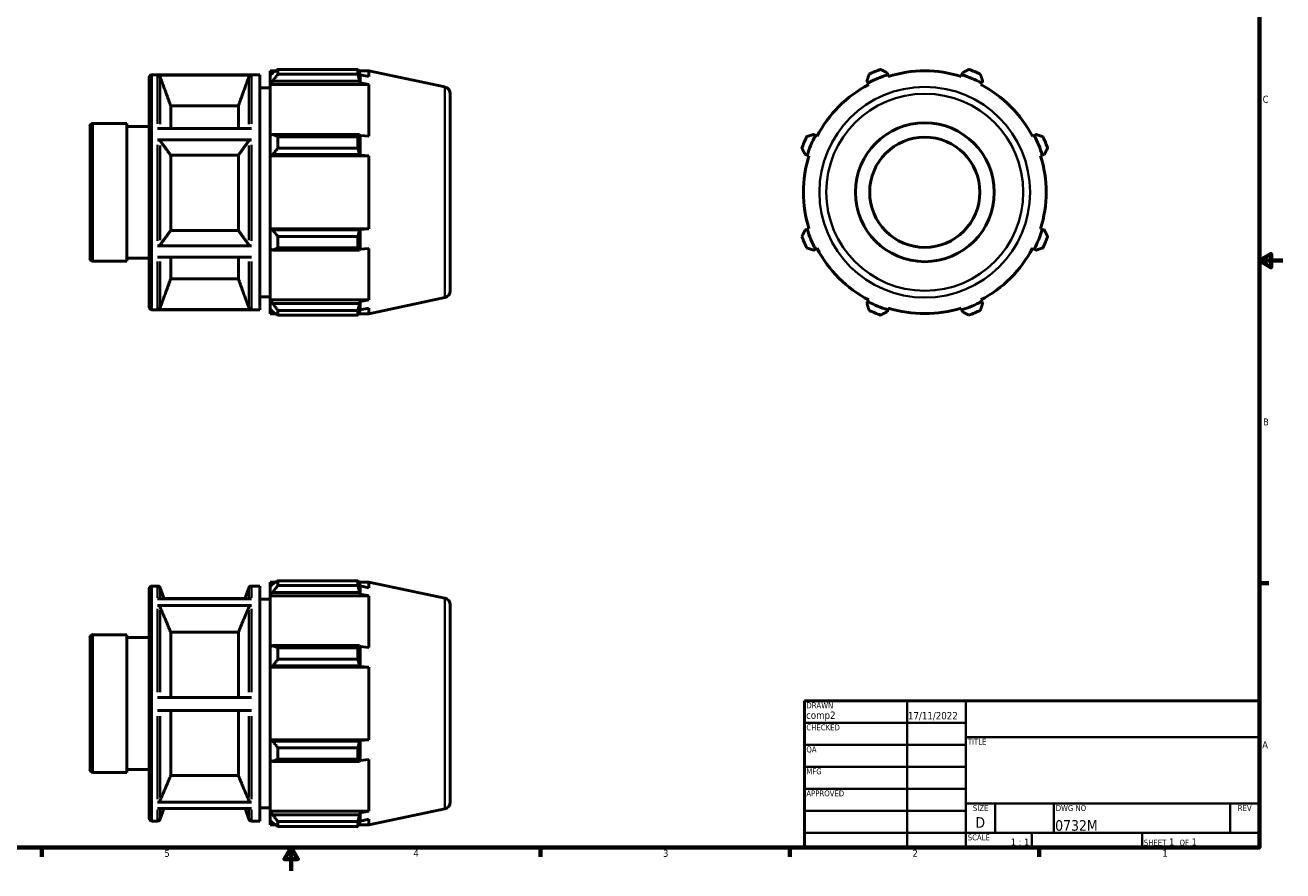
# Model space of a CAD drawing. Header units: inches. Extents: x 0.1 to 33.9, y 0.6 to 29.8.
# Tile 2 of 3: x 12.5 to 33.9, y 0.6 to 15. Entities that reach past the tile are written whole.
import ezdxf
from ezdxf.enums import TextEntityAlignment as Align

# ---------------------------------------------------------------- set-up
doc = ezdxf.new("R2010")
doc.units = ezdxf.units.IN
doc.header["$MEASUREMENT"] = 0
for name, color, linetype, lineweight in [('Border (ANSI)', 7, 'Continuous', 70), ('Title (ANSI)', 7, 'Continuous', 50), ('Visible (ANSI)', 7, 'Continuous', 50), ('Visible Narrow (ANSI)', 7, 'Continuous', 35)]:
    doc.layers.add(name, color=color, linetype=linetype, lineweight=lineweight)
doc.styles.add('Note Text (ANSI)', font='tahoma.ttf')
doc.styles.add('Text Style30', font='tahoma.ttf')
doc.styles.add('Text Style38', font='tahoma.ttf')
doc.styles.add('Text Style39', font='tahoma.ttf')

# ---------------------------------------------------------------- blocks, each defined once
blk = doc.blocks.new('Borders Default Border')
at = {"layer": 'Border (ANSI)'}
for p, q in [((33.5, 5.5), (33.66, 5.5)), ((12.75, 1), (12.75, 0.84)), ((21.25, 1), (21.25, 0.84)), ((25.5, 1), (25.5, 0.84)), ((29.75, 1), (29.75, 0.84))]:
    blk.add_line(p, q, dxfattribs=at)
at = {"layer": 'Border (ANSI)', "flags": 128}
for points in [[(0.5, 1), (0.5, 21), (33.5, 21), (33.5, 1), (0.5, 1)], [(33.9, 11), (33.5, 11), (33.7, 11.115), (33.7, 10.885), (33.5, 11)], [(17, 0.6), (17, 1), (16.885, 0.8), (17.115, 0.8), (17, 1)]]:
    blk.add_lwpolyline(points, dxfattribs=at)
at = {"layer": 'Border (ANSI)', "char_height": 0.12, "attachment_point": 7, "style": 'Note Text (ANSI)'}
for s, insert in [('C', (33.556, 13.688)), ('B', (33.563, 8.19)), ('A', (33.549, 2.69)), ('5', (14.84, 0.837)), ('4', (19.083, 0.84)), ('3', (23.338, 0.837)), ('2', (27.589, 0.84)), ('1', (31.848, 0.84))]:
    blk.add_mtext(s, dxfattribs=dict(at, insert=insert))
blk = doc.blocks.new('Title Blocks ANSI - Large')
at = {"layer": 'Title (ANSI)'}
for p, q in [((5, 7.45), (5, 4.95)), ((12.75, 7.45), (5, 7.45)), ((12.75, 4.95), (12.75, 7.45)), ((5, 4.95), (12.75, 4.95))]:
    blk.add_line(p, q, dxfattribs=at)
at = {"layer": 'Title (ANSI)', "lineweight": 35}
for p, q in [((6.75, 4.95), (6.75, 7.45)), ((7.75, 4.95), (7.75, 7.45)), ((5, 7.075), (7.75, 7.075)), ((5, 6.7), (7.75, 6.7)), ((7.75, 6.83), (12.75, 6.83)), ((5, 6.325), (7.75, 6.325)), ((5, 5.95), (7.75, 5.95)), ((5, 5.575), (7.75, 5.575)), ((12.75, 5.7), (7.75, 5.7)), ((8.25, 5.2), (8.25, 5.7)), ((9.25, 5.2), (9.25, 5.7)), ((12.25, 5.2), (12.25, 5.7)), ((7.75, 5.2), (5, 5.2)), ((12.75, 5.2), (7.75, 5.2)), ((8.87, 5.2), (8.87, 4.95)), ((10.75, 5.2), (10.75, 4.95))]:
    blk.add_line(p, q, dxfattribs=at)
at = {"layer": 'Title (ANSI)', "style": 'Text Style38'}
for s, p in [('DRAWN', (5.03, 7.42)), ('CHECKED', (5.03, 7.045)), ('QA', (5.03, 6.67)), ('TITLE', (7.78, 6.8)), ('MFG', (5.03, 6.295)), ('APPROVED', (5.03, 5.92)), ('DWG NO', (9.28, 5.67)), ('SCALE', (7.78, 5.17))]:
    blk.add_text(s, height=0.1, dxfattribs=at).set_placement(p, align=Align.TOP_LEFT)
for s, p in [('SIZE', (8, 5.67)), ('REV', (12.5, 5.67))]:
    blk.add_text(s, height=0.1, dxfattribs=at).set_placement(p, align=Align.TOP_CENTER)
at = {"layer": 'Title (ANSI)', "insert": (10.78, 4.98), "char_height": 0.12, "attachment_point": 7, "style": 'Note Text (ANSI)'}
blk.add_mtext('\\fTahoma|b0|i0;\\H0.1000;SHEET\\fTahoma|b0|i0;\\H0.1200; 1  \\fTahoma|b0|i0;\\H0.1000;OF\\fTahoma|b0|i0;\\H0.1200; 1 ', dxfattribs=at)
at = {"layer": 'Title (ANSI)'}
for tag, p, height, style in [('AUTHOR_001', (5.025, 7.14), 0.125, 'Text Style39'), ('CREATION_DATE_001', (6.761, 7.132), 0.125, 'Text Style39'), ('Sheet_Size_001', (7.911, 5.285), 0.18, 'Text Style30'), ('PART_NUMBER_001', (9.27, 5.234), 0.18, 'Text Style30'), ('Initial_View_Scale_001', (8.512, 4.98), 0.12, 'Note Text (ANSI)')]:
    blk.add_attdef(tag, p, '', height=height, dxfattribs=dict(at, style=style))
at = {"layer": 'Title (ANSI)', "style": 'Text Style39'}
for tag, p in [('COMPANY', (10.25, 7.14)), ('REVISION_NUMBER', (12.5, 5.375))]:
    blk.add_attdef(tag, text='', height=0.125, dxfattribs=at).set_placement(p, align=Align.MIDDLE_CENTER)
for tag, p in [('CHECKED_BY', (5.03, 6.73)), ('CHECKED_DATE', (6.78, 6.73)), ('MFG_APPROVED_BY', (5.03, 5.98)), ('MFG_APPROVED_DATE', (6.78, 5.98)), ('ENG_APPROVED_BY', (5.03, 5.605)), ('ENG_APPROVAL_DATE', (6.78, 5.605))]:
    blk.add_attdef(tag, text='', height=0.125, dxfattribs=at).set_placement(p, align=Align.BOTTOM_LEFT)
at = {"layer": 'Title (ANSI)', "style": 'Text Style30'}
blk.add_attdef('TITLE', text='', height=0.18, dxfattribs=at).set_placement((7.78, 6.223), align=Align.MIDDLE_LEFT)

msp = doc.modelspace()

# ---------------------------------------------------------------- linework, layer by layer
at = {"layer": 'Visible (ANSI)'}
for p, q in [((14.628, 14.167), (16.466, 14.167)), ((16.324, 14.163), (14.723, 14.163)), ((16.466, 10.162), (16.466, 14.167)), ((16.642, 14.234), (16.642, 14.159)), ((16.642, 14.234), (16.737, 14.234)), ((16.686, 14.202), (16.642, 14.159)), ((16.642, 14.02), (16.642, 14.159)), ((16.775, 14.258), (16.775, 14.178)), ((16.775, 14.258), (18.137, 14.258)), ((18.137, 14.178), (16.775, 14.178)), ((18.137, 14.178), (18.137, 14.258)), ((18.149, 14.234), (18.326, 14.234)), ((18.177, 14.168), (18.165, 14.202)), ((18.177, 14.028), (18.177, 14.168)), ((18.326, 14.138), (18.177, 14.168)), ((19.618, 13.959), (18.326, 14.234)), ((18.326, 14.138), (18.326, 14.234)), ((27.166, 14.168), (27.155, 14.202)), ((27.175, 14.138), (27.166, 14.168)), ((28.429, 14.168), (28.42, 14.138)), ((28.44, 14.202), (28.429, 14.168)), ((14.581, 10.209), (14.581, 14.12)), ((16.466, 13.945), (16.642, 13.945)), ((16.642, 14.02), (16.686, 14.059)), ((16.642, 14), (16.642, 14.02)), ((16.642, 14), (16.642, 13.13)), ((16.642, 14), (18.326, 14)), ((16.686, 14.059), (18.165, 14.059)), ((18.165, 14.059), (18.177, 14.028)), ((18.177, 14.028), (18.326, 14)), ((18.326, 13.12), (18.326, 14)), ((26.811, 14.059), (26.827, 14.028)), ((26.827, 14.028), (26.842, 14)), ((28.753, 14), (28.768, 14.028)), ((28.768, 14.028), (28.784, 14.059)), ((19.712, 13.843), (19.712, 10.486)), ((14.947, 13.252), (14.947, 13.638)), ((16.1, 13.638), (14.947, 13.638)), ((16.1, 13.252), (16.1, 13.638)), ((13.572, 11.038), (13.572, 13.291)), ((13.619, 13.338), (14.202, 13.338)), ((14.202, 10.991), (14.202, 13.338)), ((14.202, 13.288), (14.581, 13.288)), ((14.723, 13.252), (16.324, 13.252)), ((16.686, 13.151), (16.642, 13.13)), ((16.642, 12.793), (16.642, 13.13)), ((18.165, 13.151), (16.686, 13.151)), ((16.775, 13.112), (16.775, 12.918)), ((16.775, 13.112), (18.137, 13.112)), ((18.137, 12.918), (18.137, 13.112)), ((18.177, 13.135), (18.165, 13.151)), ((18.177, 12.796), (18.177, 13.135)), ((18.326, 13.12), (18.177, 13.135)), ((25.934, 13.135), (25.903, 13.151)), ((25.962, 13.12), (25.934, 13.135)), ((29.661, 13.135), (29.633, 13.12)), ((29.692, 13.151), (29.661, 13.135)), ((16.324, 13.059), (14.723, 13.059)), ((18.137, 12.918), (16.775, 12.918)), ((14.947, 11.514), (14.947, 12.796)), ((16.1, 12.796), (14.947, 12.796)), ((16.1, 11.514), (16.1, 12.796)), ((16.642, 12.793), (16.686, 12.807)), ((16.642, 12.787), (16.642, 12.793)), ((16.642, 12.787), (16.642, 11.542)), ((16.642, 12.787), (18.326, 12.787)), ((16.686, 12.807), (18.165, 12.807)), ((18.165, 12.807), (18.177, 12.796)), ((18.177, 12.796), (18.326, 12.787)), ((18.326, 11.542), (18.326, 12.787)), ((25.76, 12.807), (25.794, 12.796)), ((25.794, 12.796), (25.824, 12.787)), ((29.771, 12.787), (29.801, 12.796)), ((29.801, 12.796), (29.835, 12.807)), ((14.947, 11.514), (16.1, 11.514)), ((16.642, 11.536), (16.642, 11.542)), ((16.642, 11.542), (18.326, 11.542)), ((16.686, 11.522), (16.642, 11.536)), ((16.642, 11.199), (16.642, 11.536)), ((18.165, 11.522), (16.686, 11.522)), ((16.775, 11.411), (16.775, 11.217)), ((16.775, 11.411), (18.137, 11.411)), ((18.137, 11.217), (18.137, 11.411)), ((18.177, 11.533), (18.165, 11.522)), ((18.326, 11.542), (18.177, 11.533)), ((18.177, 11.194), (18.177, 11.533)), ((25.794, 11.533), (25.76, 11.522)), ((25.824, 11.542), (25.794, 11.533)), ((29.801, 11.533), (29.771, 11.542)), ((29.835, 11.522), (29.801, 11.533)), ((14.723, 11.252), (16.324, 11.252)), ((16.642, 11.199), (16.686, 11.178)), ((16.642, 11.199), (16.642, 10.329)), ((16.686, 11.178), (18.165, 11.178)), ((18.137, 11.217), (16.775, 11.217)), ((18.165, 11.178), (18.177, 11.194)), ((18.177, 11.194), (18.326, 11.209)), ((18.326, 10.329), (18.326, 11.209)), ((25.903, 11.178), (25.934, 11.194)), ((25.934, 11.194), (25.962, 11.209)), ((29.633, 11.209), (29.661, 11.194)), ((29.661, 11.194), (29.692, 11.178)), ((13.619, 10.991), (14.202, 10.991)), ((14.202, 11.041), (14.581, 11.041)), ((16.324, 11.06), (14.723, 11.06)), ((14.947, 10.689), (14.947, 11.06)), ((16.1, 10.689), (16.1, 11.06)), ((14.947, 10.689), (16.1, 10.689)), ((16.466, 10.385), (16.642, 10.385)), ((16.642, 10.309), (16.642, 10.329)), ((16.642, 10.329), (18.326, 10.329)), ((16.686, 10.27), (16.642, 10.309)), ((16.642, 10.17), (16.642, 10.309)), ((18.177, 10.301), (18.165, 10.27)), ((18.326, 10.329), (18.177, 10.301)), ((18.177, 10.161), (18.177, 10.301)), ((19.618, 10.37), (18.326, 10.095)), ((26.827, 10.301), (26.811, 10.27)), ((26.842, 10.329), (26.827, 10.301)), ((28.768, 10.301), (28.753, 10.329)), ((28.784, 10.27), (28.768, 10.301)), ((14.628, 10.162), (16.466, 10.162)), ((14.723, 10.165), (16.324, 10.165)), ((16.642, 10.17), (16.686, 10.127)), ((16.642, 10.17), (16.642, 10.095)), ((16.642, 10.095), (16.737, 10.095)), ((18.165, 10.27), (16.686, 10.27)), ((16.775, 10.151), (16.775, 10.071)), ((16.775, 10.151), (18.137, 10.151)), ((18.137, 10.071), (18.137, 10.151)), ((18.149, 10.095), (18.326, 10.095)), ((18.165, 10.127), (18.177, 10.161)), ((18.177, 10.161), (18.326, 10.191)), ((18.326, 10.095), (18.326, 10.191)), ((27.155, 10.127), (27.166, 10.161)), ((27.166, 10.161), (27.175, 10.191)), ((28.42, 10.191), (28.429, 10.161)), ((28.429, 10.161), (28.44, 10.127)), ((18.137, 10.071), (16.775, 10.071)), ((14.581, 1.497), (14.581, 5.407)), ((14.628, 5.454), (14.723, 5.454)), ((14.836, 5.234), (14.767, 5.423)), ((16.211, 5.234), (16.28, 5.423)), ((16.324, 5.454), (16.466, 5.454)), ((16.466, 1.449), (16.466, 5.454)), ((16.642, 5.521), (16.642, 5.446)), ((16.642, 5.521), (16.737, 5.521)), ((16.686, 5.489), (16.642, 5.446)), ((16.642, 5.307), (16.642, 5.446)), ((16.775, 5.545), (16.775, 5.465)), ((16.775, 5.545), (18.137, 5.545)), ((18.137, 5.465), (16.775, 5.465)), ((18.137, 5.465), (18.137, 5.545)), ((18.149, 5.521), (18.326, 5.521)), ((18.177, 5.455), (18.165, 5.489)), ((18.177, 5.315), (18.177, 5.455)), ((18.326, 5.425), (18.177, 5.455)), ((19.618, 5.246), (18.326, 5.521)), ((18.326, 5.425), (18.326, 5.521)), ((14.723, 5.234), (16.324, 5.234)), ((16.214, 5.244), (14.833, 5.244)), ((16.466, 5.232), (16.642, 5.232)), ((16.642, 5.307), (16.686, 5.346)), ((16.642, 5.287), (16.642, 5.307)), ((16.642, 5.287), (16.642, 4.417)), ((16.642, 5.287), (18.326, 5.287)), ((16.686, 5.346), (18.165, 5.346)), ((18.165, 5.346), (18.177, 5.315)), ((18.177, 5.315), (18.326, 5.287)), ((18.326, 4.407), (18.326, 5.287)), ((16.324, 5.122), (14.723, 5.122)), ((19.712, 5.131), (19.712, 1.773)), ((13.572, 2.326), (13.572, 4.578)), ((13.619, 4.625), (14.202, 4.625)), ((14.202, 2.278), (14.202, 4.625)), ((14.202, 4.575), (14.581, 4.575)), ((14.947, 3.553), (14.947, 4.667)), ((16.1, 4.667), (14.947, 4.667)), ((16.1, 3.553), (16.1, 4.667)), ((16.686, 4.438), (16.642, 4.417)), ((16.642, 4.081), (16.642, 4.417)), ((18.165, 4.438), (16.686, 4.438)), ((16.775, 4.399), (16.775, 4.205)), ((16.775, 4.399), (18.137, 4.399)), ((18.137, 4.205), (18.137, 4.399)), ((18.177, 4.422), (18.165, 4.438)), ((18.177, 4.083), (18.177, 4.422)), ((18.326, 4.407), (18.177, 4.422)), ((16.642, 4.081), (16.686, 4.094)), ((16.642, 4.074), (16.642, 4.081)), ((16.642, 4.074), (16.642, 2.83)), ((16.642, 4.074), (18.326, 4.074)), ((16.686, 4.094), (18.165, 4.094)), ((18.137, 4.205), (16.775, 4.205)), ((18.165, 4.094), (18.177, 4.083)), ((18.177, 4.083), (18.326, 4.074)), ((18.326, 2.83), (18.326, 4.074)), ((14.723, 3.553), (16.324, 3.553)), ((16.324, 3.33), (14.723, 3.33)), ((14.947, 2.224), (14.947, 3.33)), ((16.1, 2.224), (16.1, 3.33)), ((16.642, 2.823), (16.642, 2.83)), ((16.642, 2.83), (18.326, 2.83)), ((16.686, 2.809), (16.642, 2.823)), ((16.642, 2.486), (16.642, 2.823)), ((18.165, 2.809), (16.686, 2.809)), ((18.177, 2.82), (18.165, 2.809)), ((18.326, 2.83), (18.177, 2.82)), ((18.177, 2.482), (18.177, 2.82)), ((16.775, 2.698), (16.775, 2.504)), ((16.775, 2.698), (18.137, 2.698)), ((18.137, 2.504), (18.137, 2.698)), ((16.642, 2.486), (16.686, 2.465)), ((16.642, 2.486), (16.642, 1.616)), ((16.686, 2.465), (18.165, 2.465)), ((18.137, 2.504), (16.775, 2.504)), ((18.165, 2.465), (18.177, 2.482)), ((18.177, 2.482), (18.326, 2.496)), ((18.326, 1.616), (18.326, 2.496)), ((13.619, 2.278), (14.202, 2.278)), ((14.202, 2.328), (14.581, 2.328)), ((14.947, 2.224), (16.1, 2.224)), ((14.723, 1.77), (16.324, 1.77)), ((16.324, 1.66), (14.723, 1.66)), ((14.833, 1.66), (14.767, 1.48)), ((16.214, 1.66), (16.28, 1.48)), ((16.466, 1.672), (16.642, 1.672)), ((16.642, 1.597), (16.642, 1.616)), ((16.642, 1.616), (18.326, 1.616)), ((16.686, 1.557), (16.642, 1.597)), ((16.642, 1.457), (16.642, 1.597)), ((18.165, 1.557), (16.686, 1.557)), ((18.177, 1.588), (18.165, 1.557)), ((18.326, 1.616), (18.177, 1.588)), ((18.177, 1.448), (18.177, 1.588)), ((19.618, 1.657), (18.326, 1.383)), ((14.628, 1.449), (14.723, 1.449)), ((16.324, 1.449), (16.466, 1.449)), ((16.642, 1.457), (16.686, 1.415)), ((16.642, 1.457), (16.642, 1.383)), ((16.642, 1.383), (16.737, 1.383)), ((16.775, 1.439), (16.775, 1.358)), ((16.775, 1.439), (18.137, 1.439)), ((18.137, 1.358), (16.775, 1.358)), ((18.137, 1.358), (18.137, 1.439)), ((18.149, 1.383), (18.326, 1.383)), ((18.165, 1.415), (18.177, 1.448)), ((18.177, 1.448), (18.326, 1.478)), ((18.326, 1.383), (18.326, 1.478))]:
    msp.add_line(p, q, dxfattribs=at)
for radius in [1.183, 0.939]:
    msp.add_circle((27.798, 12.165), radius, dxfattribs=at)
for centre, radius, start, end in [((14.628, 14.12), 0.0473, 90, 180), ((27.798, 12.165), 2.101, 107.5, 117.5), ((27.798, 12.165), 2.225, 109.792, 115.208), ((27.798, 12.165), 2.069, 72.5, 107.5), ((27.798, 12.165), 2.101, 62.5, 72.5), ((27.798, 12.165), 2.225, 64.792, 70.208), ((19.594, 13.843), 0.118, 0, 78), ((27.798, 12.165), 2.069, 117.5, 152.5), ((27.798, 12.165), 2.069, 27.5, 62.5), ((13.619, 13.291), 0.0473, 90, 180), ((27.798, 12.165), 2.225, 154.792, 160.208), ((27.798, 12.165), 2.101, 152.5, 162.5), ((27.798, 12.165), 2.101, 17.5, 27.5), ((27.798, 12.165), 2.225, 19.792, 25.208), ((27.798, 12.165), 2.069, 162.5, 197.5), ((27.798, 12.165), 2.069, 342.5, 17.5), ((27.798, 12.165), 2.225, 199.792, 205.208), ((27.798, 12.165), 2.101, 197.5, 207.5), ((27.798, 12.165), 2.101, 332.5, 342.5), ((27.798, 12.165), 2.225, 334.792, 340.208), ((27.798, 12.165), 2.069, 207.5, 242.5), ((27.798, 12.165), 2.069, 297.5, 332.5), ((13.619, 11.038), 0.0473, 180, 270), ((19.594, 10.486), 0.118, 282, 0), ((27.798, 12.165), 2.101, 242.5, 252.5), ((27.798, 12.165), 2.101, 287.5, 297.5), ((14.628, 10.209), 0.0473, 180, 270), ((27.798, 12.165), 2.225, 244.792, 250.208), ((27.798, 12.165), 2.069, 252.5, 287.5), ((27.798, 12.165), 2.225, 289.792, 295.208), ((14.628, 5.407), 0.0473, 90, 180), ((14.723, 5.407), 0.0473, 20, 90), ((16.324, 5.407), 0.0473, 90, 160), ((19.594, 5.131), 0.118, 0, 78), ((13.619, 4.578), 0.0473, 90, 180), ((13.619, 2.326), 0.0473, 180, 270), ((19.594, 1.773), 0.118, 282, 0), ((14.628, 1.497), 0.0473, 180, 270), ((14.723, 1.497), 0.0473, 270, 340), ((16.324, 1.497), 0.0473, 200, 270)]:
    msp.add_arc(centre, radius, start, end, dxfattribs=at)
for points, knots in [([(14.723, 14.163), (14.729, 14.163), (14.736, 14.162), (14.746, 14.157), (14.752, 14.154), (14.76, 14.145), (14.764, 14.139), (14.767, 14.133), (14.767, 14.133), (14.767, 14.132)], [0, 0, 0, 0, 0.0444976, 0.0444976, 0.0890373, 0.0890373, 0.1335866, 0.1335866, 0.1387528, 0.1387528, 0.1387528, 0.1387528]), ([(16.28, 14.132), (16.28, 14.133), (16.28, 14.133), (16.283, 14.139), (16.287, 14.145), (16.295, 14.154), (16.301, 14.157), (16.311, 14.162), (16.318, 14.163), (16.324, 14.163)], [0.5739862, 0.5739862, 0.5739862, 0.5739862, 0.5791741, 0.5791741, 0.6237447, 0.6237447, 0.6682631, 0.6682631, 0.7127393, 0.7127393, 0.7127393, 0.7127393]), ([(14.723, 13.059), (14.729, 13.059), (14.736, 13.058), (14.746, 13.056), (14.752, 13.054), (14.76, 13.05), (14.764, 13.047), (14.767, 13.044), (14.767, 13.043), (14.767, 13.043)], [0, 0, 0, 0, 0.0444976, 0.0444976, 0.0890373, 0.0890373, 0.1335866, 0.1335866, 0.1387528, 0.1387528, 0.1387528, 0.1387528]), ([(16.28, 13.043), (16.28, 13.043), (16.28, 13.044), (16.283, 13.047), (16.287, 13.05), (16.295, 13.054), (16.301, 13.056), (16.311, 13.058), (16.318, 13.059), (16.324, 13.059)], [0.5739862, 0.5739862, 0.5739862, 0.5739862, 0.5791741, 0.5791741, 0.6237447, 0.6237447, 0.6682631, 0.6682631, 0.7127393, 0.7127393, 0.7127393, 0.7127393]), ([(14.767, 11.267), (14.767, 11.267), (14.767, 11.267), (14.764, 11.264), (14.76, 11.261), (14.752, 11.257), (14.746, 11.255), (14.736, 11.253), (14.729, 11.252), (14.723, 11.252)], [0.5737989, 0.5737989, 0.5737989, 0.5737989, 0.5789589, 0.5789589, 0.6234936, 0.6234936, 0.6680217, 0.6680217, 0.7125209, 0.7125209, 0.7125209, 0.7125209]), ([(16.324, 11.252), (16.318, 11.252), (16.311, 11.253), (16.301, 11.255), (16.295, 11.257), (16.287, 11.261), (16.283, 11.264), (16.28, 11.267), (16.28, 11.267), (16.28, 11.267)], [0, 0, 0, 0, 0.0444846, 0.0444846, 0.0889981, 0.0889981, 0.1335474, 0.1335474, 0.1387223, 0.1387223, 0.1387223, 0.1387223]), ([(14.767, 10.196), (14.767, 10.195), (14.767, 10.194), (14.764, 10.188), (14.76, 10.183), (14.752, 10.174), (14.746, 10.17), (14.736, 10.166), (14.729, 10.165), (14.723, 10.165)], [0.5737989, 0.5737989, 0.5737989, 0.5737989, 0.5789589, 0.5789589, 0.6234936, 0.6234936, 0.6680217, 0.6680217, 0.7125209, 0.7125209, 0.7125209, 0.7125209]), ([(16.324, 10.165), (16.318, 10.165), (16.311, 10.166), (16.301, 10.17), (16.295, 10.174), (16.287, 10.183), (16.283, 10.188), (16.28, 10.194), (16.28, 10.195), (16.28, 10.196)], [0, 0, 0, 0, 0.0444846, 0.0444846, 0.0889981, 0.0889981, 0.1335474, 0.1335474, 0.1387223, 0.1387223, 0.1387223, 0.1387223]), ([(14.723, 5.122), (14.729, 5.122), (14.736, 5.121), (14.746, 5.117), (14.752, 5.113), (14.76, 5.106), (14.764, 5.101), (14.767, 5.096), (14.767, 5.095), (14.767, 5.095)], [0, 0, 0, 0, 0.0444976, 0.0444976, 0.0890373, 0.0890373, 0.1335866, 0.1335866, 0.1387528, 0.1387528, 0.1387528, 0.1387528]), ([(16.28, 5.095), (16.28, 5.095), (16.28, 5.096), (16.283, 5.101), (16.287, 5.106), (16.295, 5.113), (16.301, 5.117), (16.311, 5.121), (16.318, 5.122), (16.324, 5.122)], [0.5739862, 0.5739862, 0.5739862, 0.5739862, 0.5791741, 0.5791741, 0.6237447, 0.6237447, 0.6682631, 0.6682631, 0.7127393, 0.7127393, 0.7127393, 0.7127393]), ([(14.767, 1.797), (14.767, 1.797), (14.767, 1.796), (14.764, 1.791), (14.76, 1.786), (14.752, 1.779), (14.746, 1.775), (14.736, 1.771), (14.729, 1.77), (14.723, 1.77)], [0.5737989, 0.5737989, 0.5737989, 0.5737989, 0.5789589, 0.5789589, 0.6234936, 0.6234936, 0.6680217, 0.6680217, 0.7125209, 0.7125209, 0.7125209, 0.7125209]), ([(16.324, 1.77), (16.318, 1.77), (16.311, 1.771), (16.301, 1.775), (16.295, 1.779), (16.287, 1.786), (16.283, 1.791), (16.28, 1.796), (16.28, 1.797), (16.28, 1.797)], [0, 0, 0, 0, 0.0444846, 0.0444846, 0.0889981, 0.0889981, 0.1335474, 0.1335474, 0.1387223, 0.1387223, 0.1387223, 0.1387223])]:
    msp.add_open_spline(points, degree=3, knots=knots, dxfattribs=at)
for points, weights in [([(16.775, 14.258), (16.729, 14.229), (16.686, 14.202)], [1.01276905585, 1.00921072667, 1.00484394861]), ([(16.686, 14.059), (16.729, 14.117), (16.775, 14.178)], [1.00484394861, 1.00921072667, 1.01276905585]), ([(18.137, 14.258), (18.152, 14.229), (18.165, 14.202)], [1, 1.00057919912, 1.00034146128]), ([(18.165, 14.059), (18.152, 14.117), (18.137, 14.178)], [1.00034146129, 1.00057919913, 1]), ([(26.811, 14.059), (26.83, 14.117), (26.85, 14.178)], [1.00034146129, 1.00057919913, 1]), ([(27.044, 14.258), (27.101, 14.229), (27.155, 14.202)], [1, 1.00057919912, 1.00034146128]), ([(28.44, 14.202), (28.494, 14.229), (28.551, 14.258)], [1.00034146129, 1.00057919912, 1]), ([(28.745, 14.178), (28.765, 14.117), (28.784, 14.059)], [1, 1.00057919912, 1.00034146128]), ([(14.947, 13.638), (14.87, 13.85), (14.767, 14.132)], [1, 1.01097191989, 1.00112997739]), ([(16.28, 14.132), (16.177, 13.85), (16.1, 13.638)], [1.00112997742, 1.01097192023, 1]), ([(16.775, 13.112), (16.729, 13.132), (16.686, 13.151)], [1.01276905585, 1.00921072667, 1.00484394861]), ([(18.137, 13.112), (18.152, 13.132), (18.165, 13.151)], [1, 1.00057919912, 1.00034146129]), ([(25.784, 13.112), (25.845, 13.132), (25.903, 13.151)], [1, 1.00057919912, 1.00034146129]), ([(29.692, 13.151), (29.75, 13.132), (29.811, 13.112)], [1.00034146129, 1.00057919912, 1]), ([(14.947, 12.796), (14.87, 12.902), (14.767, 13.043)], [1, 1.01097191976, 1.00112997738]), ([(16.28, 13.043), (16.177, 12.902), (16.1, 12.796)], [1.0011299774, 1.01097191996, 1]), ([(16.686, 12.807), (16.729, 12.861), (16.775, 12.918)], [1.00484394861, 1.00921072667, 1.01276905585]), ([(18.165, 12.807), (18.152, 12.861), (18.137, 12.918)], [1.00034146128, 1.00057919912, 1]), ([(25.76, 12.807), (25.733, 12.861), (25.704, 12.918)], [1.00034146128, 1.00057919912, 1]), ([(29.891, 12.918), (29.862, 12.861), (29.835, 12.807)], [1, 1.00057919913, 1.00034146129]), ([(14.767, 11.267), (14.87, 11.408), (14.947, 11.514)], [1.00112839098, 1.01095415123, 1]), ([(16.1, 11.514), (16.177, 11.408), (16.28, 11.267)], [1, 1.01095415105, 1.00112839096]), ([(16.775, 11.411), (16.729, 11.468), (16.686, 11.522)], [1.01276905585, 1.00921072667, 1.00484394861]), ([(18.137, 11.411), (18.152, 11.468), (18.165, 11.522)], [1, 1.00057919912, 1.00034146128]), ([(25.704, 11.411), (25.733, 11.468), (25.76, 11.522)], [1, 1.00057919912, 1.00034146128]), ([(29.835, 11.522), (29.862, 11.468), (29.891, 11.411)], [1.00034146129, 1.00057919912, 1]), ([(16.686, 11.178), (16.729, 11.197), (16.775, 11.217)], [1.00484394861, 1.00921072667, 1.01276905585]), ([(18.165, 11.178), (18.152, 11.197), (18.137, 11.217)], [1.00034146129, 1.00057919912, 1]), ([(25.903, 11.178), (25.845, 11.197), (25.784, 11.217)], [1.00034146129, 1.00057919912, 1]), ([(29.811, 11.217), (29.75, 11.197), (29.692, 11.178)], [1, 1.00057919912, 1.00034146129]), ([(14.767, 10.196), (14.87, 10.478), (14.947, 10.689)], [1.00112839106, 1.01095415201, 1]), ([(16.1, 10.689), (16.177, 10.478), (16.28, 10.196)], [1, 1.01095415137, 1.00112839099]), ([(16.775, 10.151), (16.729, 10.212), (16.686, 10.27)], [1.01276905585, 1.00921072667, 1.00484394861]), ([(16.686, 10.127), (16.729, 10.1), (16.775, 10.071)], [1.00484394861, 1.00921072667, 1.01276905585]), ([(18.137, 10.151), (18.152, 10.212), (18.165, 10.27)], [1, 1.00057919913, 1.00034146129]), ([(18.165, 10.127), (18.152, 10.1), (18.137, 10.071)], [1.00034146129, 1.00057919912, 1]), ([(26.85, 10.151), (26.83, 10.212), (26.811, 10.27)], [1, 1.00057919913, 1.00034146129]), ([(27.155, 10.127), (27.101, 10.1), (27.044, 10.071)], [1.00034146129, 1.00057919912, 1]), ([(28.551, 10.071), (28.494, 10.1), (28.44, 10.127)], [1, 1.00057919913, 1.00034146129]), ([(28.784, 10.27), (28.765, 10.212), (28.745, 10.151)], [1.00034146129, 1.00057919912, 1]), ([(16.775, 5.545), (16.729, 5.517), (16.686, 5.489)], [1.01276905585, 1.00921072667, 1.00484394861]), ([(16.686, 5.346), (16.729, 5.404), (16.775, 5.465)], [1.00484394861, 1.00921072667, 1.01276905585]), ([(18.137, 5.545), (18.152, 5.517), (18.165, 5.489)], [1, 1.00057919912, 1.00034146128]), ([(18.165, 5.346), (18.152, 5.404), (18.137, 5.465)], [1.00034146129, 1.00057919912, 1]), ([(14.947, 4.667), (14.87, 4.851), (14.767, 5.095)], [1, 1.01097192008, 1.00112997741]), ([(16.28, 5.095), (16.177, 4.851), (16.1, 4.667)], [1.0011299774, 1.01097191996, 1]), ([(16.775, 4.399), (16.729, 4.419), (16.686, 4.438)], [1.01276905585, 1.00921072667, 1.00484394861]), ([(18.137, 4.399), (18.152, 4.419), (18.165, 4.438)], [1, 1.00057919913, 1.00034146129]), ([(16.686, 4.094), (16.729, 4.148), (16.775, 4.205)], [1.00484394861, 1.00921072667, 1.01276905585]), ([(18.165, 4.094), (18.152, 4.148), (18.137, 4.205)], [1.00034146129, 1.00057919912, 1]), ([(16.775, 2.698), (16.729, 2.755), (16.686, 2.809)], [1.01276905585, 1.00921072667, 1.00484394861]), ([(18.137, 2.698), (18.152, 2.755), (18.165, 2.809)], [1, 1.00057919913, 1.00034146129]), ([(16.686, 2.465), (16.729, 2.484), (16.775, 2.504)], [1.00484394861, 1.00921072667, 1.01276905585]), ([(18.165, 2.465), (18.152, 2.484), (18.137, 2.504)], [1.00034146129, 1.00057919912, 1]), ([(14.767, 1.797), (14.87, 2.041), (14.947, 2.224)], [1.00112839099, 1.01095415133, 1]), ([(16.1, 2.224), (16.177, 2.041), (16.28, 1.797)], [1, 1.01095415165, 1.00112839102]), ([(16.775, 1.439), (16.729, 1.499), (16.686, 1.557)], [1.01276905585, 1.00921072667, 1.00484394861]), ([(18.137, 1.439), (18.152, 1.499), (18.165, 1.557)], [1, 1.00057919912, 1.00034146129]), ([(16.686, 1.415), (16.729, 1.387), (16.775, 1.358)], [1.00484394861, 1.00921072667, 1.01276905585]), ([(18.165, 1.415), (18.152, 1.387), (18.137, 1.358)], [1.00034146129, 1.00057919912, 1])]:
    msp.add_rational_spline(points, weights, degree=2, dxfattribs=at)
at = {"layer": 'Visible Narrow (ANSI)'}
for p, q in [((14.723, 13.329), (14.723, 14.155)), ((16.324, 14.155), (16.324, 13.329)), ((14.628, 14.142), (14.628, 10.187)), ((14.767, 14.124), (14.767, 13.327)), ((16.28, 13.327), (16.28, 14.124)), ((19.618, 10.392), (19.618, 13.937)), ((13.619, 13.324), (13.619, 11.005)), ((14.723, 11.336), (14.723, 12.974)), ((14.767, 12.96), (14.767, 11.35)), ((16.28, 11.35), (16.28, 12.96)), ((16.324, 12.974), (16.324, 11.336)), ((14.723, 10.171), (14.723, 10.983)), ((14.767, 10.985), (14.767, 10.203)), ((16.28, 10.203), (16.28, 10.985)), ((16.324, 10.983), (16.324, 10.171)), ((14.628, 5.43), (14.628, 1.474)), ((14.723, 5.255), (14.723, 5.454)), ((14.767, 5.423), (14.767, 5.252)), ((16.28, 5.252), (16.28, 5.423)), ((16.324, 5.454), (16.324, 5.255)), ((19.618, 1.679), (19.618, 5.224)), ((14.723, 3.646), (14.723, 5.068)), ((14.767, 5.042), (14.767, 3.644)), ((16.28, 3.644), (16.28, 5.042)), ((16.324, 5.068), (16.324, 3.646)), ((13.619, 4.611), (13.619, 2.293)), ((14.723, 1.823), (14.723, 3.237)), ((14.767, 3.238), (14.767, 1.849)), ((16.28, 1.849), (16.28, 3.238)), ((16.324, 3.237), (16.324, 1.823)), ((14.723, 1.45), (14.723, 1.64)), ((14.767, 1.643), (14.767, 1.481)), ((16.28, 1.481), (16.28, 1.643)), ((16.324, 1.64), (16.324, 1.45))]:
    msp.add_line(p, q, dxfattribs=at)
for radius in [1.795, 1.679]:
    msp.add_circle((27.798, 12.165), radius, dxfattribs=at)

# ---------------------------------------------------------------- block references
msp.add_blockref('Borders Default Border', (0, 0))
msp.add_blockref('Title Blocks ANSI - Large', (20.75, -3.95)).add_auto_attribs({'AUTHOR_001': 'comp2', 'CREATION_DATE_001': '17/11/2022', 'PART_NUMBER_001': '0732M', 'Sheet_Size_001': 'D', 'Initial_View_Scale_001': '1 : 1'})

doc.saveas('drawing.dxf')
